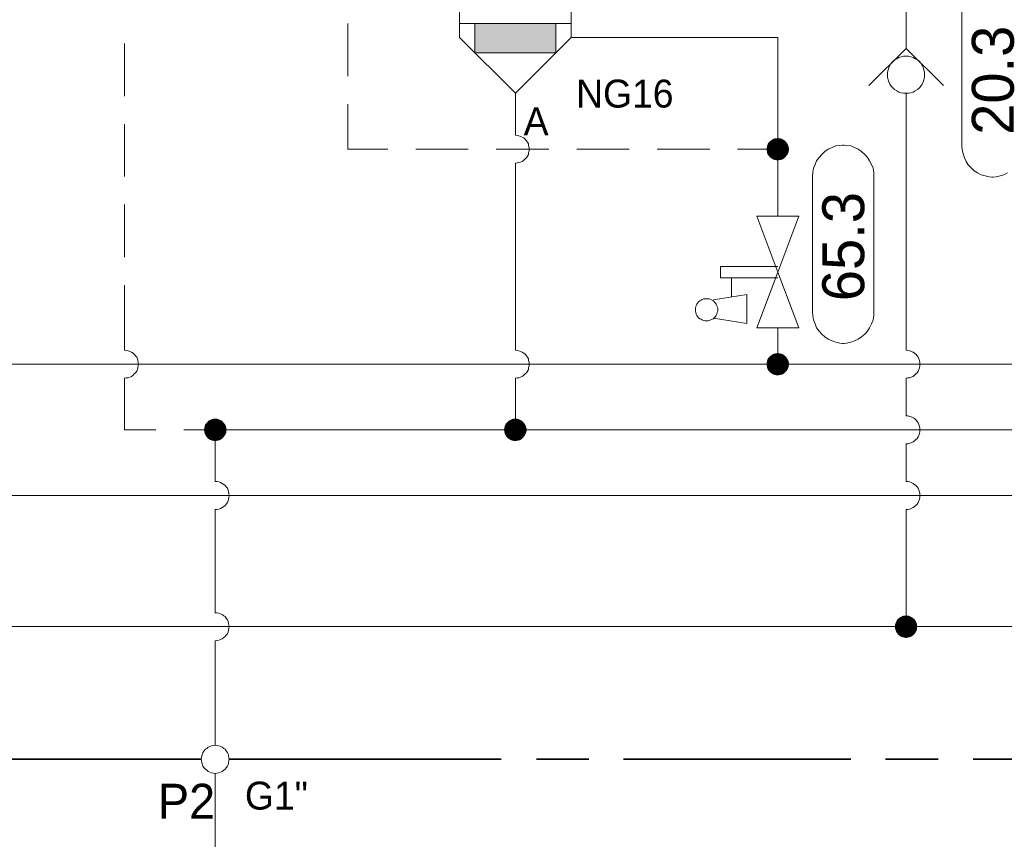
# Model space of a CAD drawing. Header units: millimetres. Extents: x 0 to 138, y 0 to 47.
# Tile 24 of 165: x 14.34 to 16.56, y 15.24 to 17.09. Entities that reach past the tile are written whole.
import ezdxf

# ---------------------------------------------------------------- set-up
doc = ezdxf.new("R2010")
doc.units = ezdxf.units.MM
for name, color, linetype in [('PDF_Geomertry', 7, 'Continuous'), ('PDF_Solid Fills', 7, 'Continuous'), ('PDF_Text', 7, 'Continuous')]:
    doc.layers.add(name, color=color, linetype=linetype)
doc.styles.add('PDF Arial', font='txt')

msp = doc.modelspace()

# ---------------------------------------------------------------- hatches: boundary and pattern name
at = {"layer": 'PDF_Solid Fills', "transparency": 33554559}
for points in [[(16.0521, 16.7938), (16.0299, 16.8063), (16.0321, 16.809)], [(16.0521, 16.7938), (16.0321, 16.809), (16.034, 16.811)], [(16.0521, 16.7938), (16.034, 16.811), (16.0368, 16.8132)], [(16.0521, 16.7938), (16.0368, 16.8132), (16.0396, 16.8151)], [(16.0521, 16.7938), (16.0396, 16.8151), (16.0424, 16.8165)], [(16.0521, 16.7938), (16.0424, 16.8165), (16.0451, 16.8179)], [(16.0521, 16.7938), (16.0451, 16.8179), (16.0488, 16.8179)], [(16.0521, 16.7938), (16.0488, 16.8179), (16.0521, 16.8188)], [(16.0521, 16.7938), (16.0521, 16.8188), (16.0549, 16.8179)], [(16.0521, 16.7938), (16.0585, 16.8179), (16.0618, 16.8165)], [(16.0521, 16.7938), (16.0549, 16.8179), (16.0585, 16.8179)], [(16.0521, 16.7938), (16.0618, 16.8165), (16.0646, 16.8151)], [(16.0521, 16.7938), (16.0646, 16.8151), (16.0674, 16.8132)], [(16.0521, 16.7938), (16.0674, 16.8132), (16.0696, 16.811)], [(16.0521, 16.7938), (16.0696, 16.811), (16.0715, 16.809)], [(16.0521, 16.7938), (16.0715, 16.809), (16.0737, 16.8063)], [(16.0521, 16.7938), (16.0265, 16.7938), (16.0271, 16.7965)], [(16.0521, 16.7938), (16.0271, 16.7901), (16.0265, 16.7938)], [(16.0521, 16.7938), (16.0271, 16.7965), (16.0279, 16.7999)], [(16.0521, 16.7938), (16.0279, 16.7868), (16.0271, 16.7901)], [(16.0521, 16.7938), (16.0279, 16.7999), (16.0285, 16.8026)], [(16.0521, 16.7938), (16.0285, 16.784), (16.0279, 16.7868)], [(16.0521, 16.7938), (16.0285, 16.8026), (16.0299, 16.8063)], [(16.0521, 16.7938), (16.0299, 16.7804), (16.0285, 16.784)], [(16.0521, 16.7938), (16.0321, 16.7785), (16.0299, 16.7804)], [(16.0521, 16.7938), (16.034, 16.7757), (16.0321, 16.7785)], [(16.0521, 16.7938), (16.0368, 16.7735), (16.034, 16.7757)], [(16.0521, 16.7938), (16.0396, 16.7715), (16.0368, 16.7735)], [(16.0521, 16.7938), (16.0424, 16.7701), (16.0396, 16.7715)], [(16.0521, 16.7938), (16.0451, 16.7693), (16.0424, 16.7701)], [(16.0521, 16.7938), (16.0488, 16.7687), (16.0451, 16.7693)], [(16.0521, 16.7938), (16.0521, 16.7679), (16.0488, 16.7687)], [(16.0521, 16.7938), (16.0737, 16.8063), (16.0751, 16.8026)], [(16.0521, 16.7938), (16.0751, 16.8026), (16.0765, 16.7999)], [(16.0521, 16.7938), (16.0765, 16.7999), (16.0771, 16.7965)], [(16.0521, 16.7938), (16.0771, 16.7965), (16.0771, 16.7938)], [(16.0521, 16.7938), (16.0549, 16.7687), (16.0521, 16.7679)], [(16.0521, 16.7938), (16.0585, 16.7693), (16.0549, 16.7687)], [(16.0521, 16.7938), (16.0618, 16.7701), (16.0585, 16.7693)], [(16.0521, 16.7938), (16.0646, 16.7715), (16.0618, 16.7701)], [(16.0521, 16.7938), (16.0674, 16.7735), (16.0646, 16.7715)], [(16.0521, 16.7938), (16.0696, 16.7757), (16.0674, 16.7735)], [(16.0521, 16.7938), (16.0715, 16.7785), (16.0696, 16.7757)], [(16.0521, 16.7938), (16.0737, 16.7804), (16.0715, 16.7785)], [(16.0521, 16.7938), (16.0751, 16.784), (16.0737, 16.7804)], [(16.0521, 16.7938), (16.0765, 16.7868), (16.0751, 16.784)], [(16.0521, 16.7938), (16.0771, 16.7901), (16.0765, 16.7868)], [(16.0521, 16.7938), (16.0771, 16.7938), (16.0771, 16.7901)], [(16.0521, 16.3096), (16.0285, 16.3188), (16.0299, 16.3221)], [(16.0521, 16.3096), (16.0299, 16.3221), (16.0321, 16.3249)], [(16.0521, 16.3096), (16.0321, 16.3249), (16.034, 16.3271)], [(16.0521, 16.3096), (16.034, 16.3271), (16.0368, 16.329)], [(16.0521, 16.3096), (16.0368, 16.329), (16.0396, 16.3312)], [(16.0521, 16.3096), (16.0396, 16.3312), (16.0424, 16.3326)], [(16.0521, 16.3096), (16.0424, 16.3326), (16.0451, 16.3332)], [(16.0521, 16.3096), (16.0451, 16.3332), (16.0488, 16.334)], [(16.0521, 16.3096), (16.0488, 16.334), (16.0521, 16.3346)], [(16.0521, 16.3096), (16.0521, 16.3346), (16.0549, 16.334)], [(16.0521, 16.3096), (16.0549, 16.334), (16.0585, 16.3332)], [(16.0521, 16.3096), (16.0585, 16.3332), (16.0618, 16.3326)], [(16.0521, 16.3096), (16.0618, 16.3326), (16.0646, 16.3312)], [(16.0521, 16.3096), (16.0646, 16.3312), (16.0674, 16.329)], [(16.0521, 16.3096), (16.0674, 16.329), (16.0696, 16.3271)], [(16.0521, 16.3096), (16.0696, 16.3271), (16.0715, 16.3249)], [(16.0521, 16.3096), (16.0715, 16.3249), (16.0737, 16.3221)], [(16.0521, 16.3096), (16.0737, 16.3221), (16.0751, 16.3188)], [(16.0521, 16.3096), (16.0265, 16.3096), (16.0271, 16.3124)], [(16.0521, 16.3096), (16.0271, 16.3063), (16.0265, 16.3096)], [(16.0521, 16.3096), (16.0271, 16.3124), (16.0279, 16.316)], [(16.0521, 16.3096), (16.0279, 16.3026), (16.0271, 16.3063)], [(16.0521, 16.3096), (16.0279, 16.316), (16.0285, 16.3188)], [(16.0521, 16.3096), (16.0285, 16.2999), (16.0279, 16.3026)], [(16.0521, 16.3096), (16.0299, 16.2965), (16.0285, 16.2999)], [(16.0521, 16.3096), (16.0321, 16.2938), (16.0299, 16.2965)], [(16.0521, 16.3096), (16.034, 16.2915), (16.0321, 16.2938)], [(16.0521, 16.3096), (16.0368, 16.2896), (16.034, 16.2915)], [(16.0521, 16.3096), (16.0396, 16.2874), (16.0368, 16.2896)], [(16.0521, 16.3096), (16.0424, 16.286), (16.0396, 16.2874)], [(16.0521, 16.3096), (16.0451, 16.2854), (16.0424, 16.286)], [(16.0521, 16.3096), (16.0488, 16.2846), (16.0451, 16.2854)], [(16.0521, 16.3096), (16.0521, 16.284), (16.0488, 16.2846)], [(16.0521, 16.3096), (16.0751, 16.3188), (16.0765, 16.316)], [(16.0521, 16.3096), (16.0765, 16.316), (16.0771, 16.3124)], [(16.0521, 16.3096), (16.0771, 16.3124), (16.0771, 16.3096)], [(16.0521, 16.3096), (16.0549, 16.2846), (16.0521, 16.284)], [(16.0521, 16.3096), (16.0585, 16.2854), (16.0549, 16.2846)], [(16.0521, 16.3096), (16.0618, 16.286), (16.0585, 16.2854)], [(16.0521, 16.3096), (16.0646, 16.2874), (16.0618, 16.286)], [(16.0521, 16.3096), (16.0674, 16.2896), (16.0646, 16.2874)], [(16.0521, 16.3096), (16.0696, 16.2915), (16.0674, 16.2896)], [(16.0521, 16.3096), (16.0715, 16.2938), (16.0696, 16.2915)], [(16.0521, 16.3096), (16.0737, 16.2965), (16.0715, 16.2938)], [(16.0521, 16.3096), (16.0751, 16.2999), (16.0737, 16.2965)], [(16.0521, 16.3096), (16.0765, 16.3026), (16.0751, 16.2999)], [(16.0521, 16.3096), (16.0771, 16.3063), (16.0765, 16.3026)], [(16.0521, 16.3096), (16.0771, 16.3096), (16.0771, 16.3063)], [(14.7854, 16.1618), (14.7604, 16.1651), (14.7613, 16.1679)], [(14.7854, 16.1618), (14.7613, 16.1679), (14.7618, 16.1715)], [(14.7854, 16.1618), (14.7618, 16.1715), (14.7632, 16.1743)], [(14.7854, 16.1618), (14.7632, 16.1743), (14.7654, 16.1771)], [(14.7854, 16.1618), (14.7654, 16.1771), (14.7674, 16.179)], [(14.7854, 16.1618), (14.7674, 16.179), (14.7696, 16.1818)], [(14.7854, 16.1618), (14.7696, 16.1818), (14.7724, 16.1832)], [(14.7854, 16.1618), (14.7724, 16.1832), (14.7757, 16.1846)], [(14.7854, 16.1618), (14.7757, 16.1846), (14.7785, 16.186)], [(14.7854, 16.1618), (14.7785, 16.186), (14.7821, 16.1868)], [(14.7854, 16.1618), (14.7821, 16.1868), (14.7854, 16.1868)], [(14.7854, 16.1618), (14.7882, 16.1868), (14.7918, 16.186)], [(14.7854, 16.1618), (14.7854, 16.1868), (14.7882, 16.1868)], [(14.7854, 16.1618), (14.7918, 16.186), (14.7946, 16.1846)], [(14.7854, 16.1618), (14.7946, 16.1846), (14.7979, 16.1832)], [(14.7854, 16.1618), (14.7979, 16.1832), (14.8007, 16.1818)], [(14.7854, 16.1618), (14.8007, 16.1818), (14.8029, 16.179)], [(14.7854, 16.1618), (14.8029, 16.179), (14.8049, 16.1771)], [(14.7854, 16.1618), (14.8049, 16.1771), (14.8071, 16.1743)], [(14.7854, 16.1618), (14.8071, 16.1743), (14.8085, 16.1715)], [(14.7854, 16.1618), (14.8085, 16.1715), (14.8099, 16.1679)], [(14.7854, 16.1618), (14.8099, 16.1679), (14.8099, 16.1651)], [(15.4613, 16.1618), (15.4363, 16.1651), (15.4368, 16.1679)], [(15.4613, 16.1618), (15.4368, 16.1679), (15.4376, 16.1715)], [(15.4613, 16.1618), (15.4376, 16.1715), (15.439, 16.1743)], [(15.4613, 16.1618), (15.439, 16.1743), (15.441, 16.1771)], [(15.4613, 16.1618), (15.441, 16.1771), (15.4432, 16.179)], [(15.4613, 16.1618), (15.4432, 16.179), (15.446, 16.1818)], [(15.4613, 16.1618), (15.446, 16.1818), (15.4487, 16.1832)], [(15.4613, 16.1618), (15.4487, 16.1832), (15.4515, 16.1846)], [(15.4613, 16.1618), (15.4515, 16.1846), (15.4543, 16.186)], [(15.4613, 16.1618), (15.4543, 16.186), (15.4576, 16.1868)], [(15.4613, 16.1618), (15.4576, 16.1868), (15.4613, 16.1868)], [(15.4613, 16.1618), (15.464, 16.1868), (15.4674, 16.186)], [(15.4613, 16.1618), (15.4613, 16.1868), (15.464, 16.1868)], [(15.4613, 16.1618), (15.4674, 16.186), (15.471, 16.1846)], [(15.4613, 16.1618), (15.471, 16.1846), (15.4738, 16.1832)], [(15.4613, 16.1618), (15.4738, 16.1832), (15.4765, 16.1818)], [(15.4613, 16.1618), (15.4765, 16.1818), (15.4785, 16.179)], [(15.4613, 16.1618), (15.4785, 16.179), (15.4807, 16.1771)], [(15.4613, 16.1618), (15.4807, 16.1771), (15.4826, 16.1743)], [(15.4613, 16.1618), (15.4826, 16.1743), (15.484, 16.1715)], [(15.4613, 16.1618), (15.484, 16.1715), (15.4854, 16.1679)], [(15.4613, 16.1618), (15.4854, 16.1679), (15.4863, 16.1651)], [(14.7854, 16.1618), (14.7599, 16.1618), (14.7604, 16.1651)], [(14.7854, 16.1618), (14.7604, 16.1582), (14.7599, 16.1618)], [(14.7854, 16.1618), (14.7613, 16.1549), (14.7604, 16.1582)], [(14.7854, 16.1618), (14.7618, 16.1521), (14.7613, 16.1549)], [(14.7854, 16.1618), (14.7632, 16.1493), (14.7618, 16.1521)], [(14.7854, 16.1618), (14.7654, 16.1465), (14.7632, 16.1493)], [(14.7854, 16.1618), (14.7674, 16.1437), (14.7654, 16.1465)], [(14.7854, 16.1618), (14.7696, 16.1415), (14.7674, 16.1437)], [(14.7854, 16.1618), (14.7724, 16.1396), (14.7696, 16.1415)], [(14.7854, 16.1618), (14.7757, 16.1382), (14.7724, 16.1396)], [(14.7854, 16.1618), (14.7785, 16.1374), (14.7757, 16.1382)], [(14.7854, 16.1618), (14.7821, 16.1368), (14.7785, 16.1374)], [(14.7854, 16.1618), (14.7854, 16.1368), (14.7821, 16.1368)], [(14.7854, 16.1618), (14.8099, 16.1651), (14.8104, 16.1618)], [(14.7854, 16.1618), (14.7882, 16.1368), (14.7854, 16.1368)], [(14.7854, 16.1618), (14.7918, 16.1374), (14.7882, 16.1368)], [(14.7854, 16.1618), (14.7946, 16.1382), (14.7918, 16.1374)], [(14.7854, 16.1618), (14.7979, 16.1396), (14.7946, 16.1382)], [(14.7854, 16.1618), (14.8007, 16.1415), (14.7979, 16.1396)], [(14.7854, 16.1618), (14.8029, 16.1437), (14.8007, 16.1415)], [(14.7854, 16.1618), (14.8049, 16.1465), (14.8029, 16.1437)], [(14.7854, 16.1618), (14.8071, 16.1493), (14.8049, 16.1465)], [(14.7854, 16.1618), (14.8085, 16.1521), (14.8071, 16.1493)], [(14.7854, 16.1618), (14.8099, 16.1549), (14.8085, 16.1521)], [(14.7854, 16.1618), (14.8099, 16.1582), (14.8099, 16.1549)], [(14.7854, 16.1618), (14.8104, 16.1618), (14.8099, 16.1582)], [(15.4613, 16.1618), (15.4354, 16.1618), (15.4363, 16.1651)], [(15.4613, 16.1618), (15.4363, 16.1582), (15.4354, 16.1618)], [(15.4613, 16.1618), (15.4368, 16.1549), (15.4363, 16.1582)], [(15.4613, 16.1618), (15.4376, 16.1521), (15.4368, 16.1549)], [(15.4613, 16.1618), (15.439, 16.1493), (15.4376, 16.1521)], [(15.4613, 16.1618), (15.441, 16.1465), (15.439, 16.1493)], [(15.4613, 16.1618), (15.4432, 16.1437), (15.441, 16.1465)], [(15.4613, 16.1618), (15.446, 16.1415), (15.4432, 16.1437)], [(15.4613, 16.1618), (15.4487, 16.1396), (15.446, 16.1415)], [(15.4613, 16.1618), (15.4515, 16.1382), (15.4487, 16.1396)], [(15.4613, 16.1618), (15.4543, 16.1374), (15.4515, 16.1382)], [(15.4613, 16.1618), (15.4576, 16.1368), (15.4543, 16.1374)], [(15.4613, 16.1618), (15.4613, 16.1368), (15.4576, 16.1368)], [(15.4613, 16.1618), (15.4863, 16.1651), (15.4863, 16.1618)], [(15.4613, 16.1618), (15.464, 16.1368), (15.4613, 16.1368)], [(15.4613, 16.1618), (15.4674, 16.1374), (15.464, 16.1368)], [(15.4613, 16.1618), (15.471, 16.1382), (15.4674, 16.1374)], [(15.4613, 16.1618), (15.4738, 16.1396), (15.471, 16.1382)], [(15.4613, 16.1618), (15.4765, 16.1415), (15.4738, 16.1396)], [(15.4613, 16.1618), (15.4785, 16.1437), (15.4765, 16.1415)], [(15.4613, 16.1618), (15.4807, 16.1465), (15.4785, 16.1437)], [(15.4613, 16.1618), (15.4826, 16.1493), (15.4807, 16.1465)], [(15.4613, 16.1618), (15.484, 16.1521), (15.4826, 16.1493)], [(15.4613, 16.1618), (15.4854, 16.1549), (15.484, 16.1521)], [(15.4613, 16.1618), (15.4863, 16.1582), (15.4854, 16.1549)], [(15.4613, 16.1618), (15.4863, 16.1618), (15.4863, 16.1582)], [(16.341, 15.7188), (16.316, 15.7215), (16.3168, 15.7249)], [(16.341, 15.7188), (16.3168, 15.7249), (16.3182, 15.7276)], [(16.341, 15.7188), (16.3182, 15.7276), (16.3196, 15.7313)], [(16.341, 15.7188), (16.3196, 15.7313), (16.321, 15.734)], [(16.341, 15.7188), (16.321, 15.734), (16.3229, 15.736)], [(16.341, 15.7188), (16.3229, 15.736), (16.3257, 15.7382)], [(16.341, 15.7188), (16.3257, 15.7382), (16.3285, 15.7401)], [(16.341, 15.7188), (16.3285, 15.7401), (16.3312, 15.7415)], [(16.341, 15.7188), (16.3312, 15.7415), (16.3349, 15.7429)], [(16.341, 15.7188), (16.3349, 15.7429), (16.3376, 15.7429)], [(16.341, 15.7188), (16.3376, 15.7429), (16.341, 15.7438)], [(16.341, 15.7188), (16.341, 15.7438), (16.3446, 15.7429)], [(16.341, 15.7188), (16.3474, 15.7429), (16.3507, 15.7415)], [(16.341, 15.7188), (16.3446, 15.7429), (16.3474, 15.7429)], [(16.341, 15.7188), (16.3507, 15.7415), (16.3535, 15.7401)], [(16.341, 15.7188), (16.3535, 15.7401), (16.3562, 15.7382)], [(16.341, 15.7188), (16.3562, 15.7382), (16.359, 15.736)], [(16.341, 15.7188), (16.359, 15.736), (16.3613, 15.734)], [(16.341, 15.7188), (16.3613, 15.734), (16.3626, 15.7313)], [(16.341, 15.7188), (16.3626, 15.7313), (16.3646, 15.7276)], [(16.341, 15.7188), (16.3646, 15.7276), (16.3654, 15.7249)], [(16.341, 15.7188), (16.3654, 15.7249), (16.366, 15.7215)], [(16.341, 15.7188), (16.316, 15.7188), (16.316, 15.7215)], [(16.341, 15.7188), (16.316, 15.7151), (16.316, 15.7188)], [(16.341, 15.7188), (16.3168, 15.7118), (16.316, 15.7151)], [(16.341, 15.7188), (16.3182, 15.709), (16.3168, 15.7118)], [(16.341, 15.7188), (16.3196, 15.7054), (16.3182, 15.709)], [(16.341, 15.7188), (16.321, 15.7035), (16.3196, 15.7054)], [(16.341, 15.7188), (16.3229, 15.7007), (16.321, 15.7035)], [(16.341, 15.7188), (16.3257, 15.6985), (16.3229, 15.7007)], [(16.341, 15.7188), (16.3285, 15.6965), (16.3257, 15.6985)], [(16.341, 15.7188), (16.3312, 15.6951), (16.3285, 15.6965)], [(16.341, 15.7188), (16.3349, 15.6943), (16.3312, 15.6951)], [(16.341, 15.7188), (16.3376, 15.6938), (16.3349, 15.6943)], [(16.341, 15.7188), (16.341, 15.6929), (16.3376, 15.6938)], [(16.341, 15.7188), (16.366, 15.7215), (16.366, 15.7188)], [(16.341, 15.7188), (16.3446, 15.6938), (16.341, 15.6929)], [(16.341, 15.7188), (16.3474, 15.6943), (16.3446, 15.6938)], [(16.341, 15.7188), (16.3507, 15.6951), (16.3474, 15.6943)], [(16.341, 15.7188), (16.3535, 15.6965), (16.3507, 15.6951)], [(16.341, 15.7188), (16.3562, 15.6985), (16.3535, 15.6965)], [(16.341, 15.7188), (16.359, 15.7007), (16.3562, 15.6985)], [(16.341, 15.7188), (16.3613, 15.7035), (16.359, 15.7007)], [(16.341, 15.7188), (16.3626, 15.7054), (16.3613, 15.7035)], [(16.341, 15.7188), (16.3646, 15.709), (16.3626, 15.7054)], [(16.341, 15.7188), (16.3654, 15.7118), (16.3646, 15.709)], [(16.341, 15.7188), (16.366, 15.7151), (16.3654, 15.7118)], [(16.341, 15.7188), (16.366, 15.7188), (16.366, 15.7151)]]:
    msp.add_hatch(color=256, dxfattribs=at).paths.add_polyline_path(points)

# ---------------------------------------------------------------- linework, layer by layer
at = {"layer": 'PDF_Geomertry', "lineweight": 15}
for points in [[(16.341, 17.5632), (16.341, 17.4221), (16.341, 17.0451), (16.341, 17.0201)], [(15.4613, 16.9193), (15.3354, 17.0451), (15.3354, 17.4221), (15.5868, 17.4221), (15.5868, 17.0451), (16.0521, 17.0451), (16.0521, 16.7938), (16.0521, 16.6424)], [(16.5696, 16.7401), (16.5613, 16.736), (16.5529, 16.7332), (16.5437, 16.7313), (16.534, 16.7304), (16.5376, 16.7304), (16.5285, 16.7313), (16.5196, 16.7332), (16.5104, 16.736), (16.5021, 16.7401), (16.4946, 16.7451), (16.4876, 16.7513), (16.4812, 16.7582), (16.4765, 16.766), (16.4724, 16.7743), (16.4696, 16.7832), (16.4674, 16.7924), (16.4668, 16.8013), (16.4668, 17.1063)], [(15.084, 17.0763), (15.084, 16.9582)], [(15.3354, 17.0763), (15.5868, 17.0763)], [(15.3696, 17.0763), (15.3696, 17.0104), (15.5521, 17.0104), (15.5521, 17.0763)], [(14.5807, 17.0313), (14.5807, 16.9132)], [(15.4613, 16.8249), (15.4613, 16.9193), (15.5868, 17.0451)], [(16.2571, 16.9368), (16.341, 17.0201), (16.4251, 16.9368)], [(16.341, 16.341), (16.3451, 16.3401), (16.3493, 16.3396), (16.3529, 16.3382), (16.3571, 16.3368), (16.3604, 16.334), (16.3632, 16.3318), (16.366, 16.3285), (16.3682, 16.3249), (16.3701, 16.3215), (16.3715, 16.3174), (16.3724, 16.3132), (16.3724, 16.3096), (16.3724, 16.3054), (16.3715, 16.3013), (16.3701, 16.2971), (16.3682, 16.2938), (16.366, 16.2901), (16.3632, 16.2874), (16.3604, 16.2846), (16.3571, 16.2818), (16.3529, 16.2804), (16.3493, 16.279), (16.3451, 16.2785), (16.341, 16.2776), (16.3451, 16.2785), (16.3493, 16.279), (16.3529, 16.2804), (16.3571, 16.2818), (16.3604, 16.2846), (16.3632, 16.2874), (16.366, 16.2901), (16.3682, 16.2938), (16.3701, 16.2971), (16.3715, 16.3013), (16.3724, 16.3054), (16.3724, 16.3096), (16.3724, 16.3132), (16.3715, 16.3174), (16.3701, 16.3215), (16.3682, 16.3249), (16.366, 16.3285), (16.3632, 16.3318), (16.3604, 16.334), (16.3571, 16.3368), (16.3529, 16.3382), (16.3493, 16.3396), (16.3451, 16.3401), (16.341, 16.341), (16.341, 16.9193)], [(15.084, 16.8951), (15.084, 16.7938), (15.1743, 16.7938)], [(14.5807, 16.8499), (14.5807, 16.7318)], [(15.4613, 16.341), (15.4613, 16.7618), (15.4654, 16.7624), (15.4688, 16.7632), (15.4729, 16.7646), (15.4765, 16.766), (15.4799, 16.7687), (15.4835, 16.7715), (15.4863, 16.7743), (15.4882, 16.7776), (15.4904, 16.7813), (15.491, 16.7854), (15.4924, 16.7896), (15.4924, 16.7938), (15.4924, 16.7971), (15.491, 16.8013), (15.4904, 16.8054), (15.4882, 16.809), (15.4863, 16.8124), (15.4835, 16.816), (15.4799, 16.8188), (15.4765, 16.8207), (15.4729, 16.8221), (15.4688, 16.8235), (15.4654, 16.8243), (15.4613, 16.8249), (15.4654, 16.8243), (15.4688, 16.8235), (15.4729, 16.8221), (15.4765, 16.8207), (15.4799, 16.8188), (15.4835, 16.816), (15.4863, 16.8124), (15.4882, 16.809), (15.4904, 16.8054), (15.491, 16.8013), (15.4924, 16.7971), (15.4924, 16.7938), (15.4924, 16.7896), (15.491, 16.7854), (15.4904, 16.7813), (15.4882, 16.7776), (15.4863, 16.7743), (15.4835, 16.7715), (15.4799, 16.7687), (15.4765, 16.766), (15.4729, 16.7646), (15.4688, 16.7632), (15.4654, 16.7624), (15.4613, 16.7618)], [(15.2368, 16.7938), (15.3549, 16.7938)], [(15.4182, 16.7938), (15.5363, 16.7938)], [(15.5993, 16.7938), (15.7174, 16.7938)], [(15.7807, 16.7938), (15.8988, 16.7938)], [(15.9618, 16.7938), (16.0521, 16.7938)], [(14.5807, 16.6688), (14.5807, 16.5507)], [(16.0521, 16.504), (15.9229, 16.504), (15.9229, 16.529), (16.0521, 16.529)], [(15.9479, 16.4604), (15.9479, 16.504)], [(14.5807, 16.341), (14.5849, 16.3401), (14.589, 16.3396), (14.5932, 16.3382), (14.5965, 16.3368), (14.6001, 16.334), (14.6029, 16.3318), (14.6057, 16.3285), (14.6085, 16.3249), (14.6099, 16.3215), (14.6113, 16.3174), (14.6118, 16.3132), (14.6126, 16.3096), (14.6118, 16.3054), (14.6113, 16.3013), (14.6099, 16.2971), (14.6085, 16.2938), (14.6057, 16.2901), (14.6029, 16.2874), (14.6001, 16.2846), (14.5965, 16.2818), (14.5932, 16.2804), (14.589, 16.279), (14.5849, 16.2785), (14.5807, 16.2776), (14.5849, 16.2785), (14.589, 16.279), (14.5932, 16.2804), (14.5965, 16.2818), (14.6001, 16.2846), (14.6029, 16.2874), (14.6057, 16.2901), (14.6085, 16.2938), (14.6099, 16.2971), (14.6113, 16.3013), (14.6118, 16.3054), (14.6126, 16.3096), (14.6118, 16.3132), (14.6113, 16.3174), (14.6099, 16.3215), (14.6085, 16.3249), (14.6057, 16.3285), (14.6029, 16.3318), (14.6001, 16.334), (14.5965, 16.3368), (14.5932, 16.3382), (14.589, 16.3396), (14.5849, 16.3401), (14.5807, 16.341), (14.5807, 16.4874)], [(15.9071, 16.4132), (15.9826, 16.4007), (15.9826, 16.4665), (15.9071, 16.454)], [(16.0521, 16.3096), (11.6729, 16.3096), (11.6729, 16.391)], [(20.8771, 16.3096), (18.9215, 16.3096), (16.0521, 16.3096), (16.0521, 16.391)], [(16.6932, 16.1618), (15.4613, 16.1618), (15.4613, 16.2776), (15.4654, 16.2785), (15.4688, 16.279), (15.4729, 16.2804), (15.4765, 16.2818), (15.4799, 16.2846), (15.4835, 16.2874), (15.4863, 16.2901), (15.4882, 16.2938), (15.4904, 16.2971), (15.491, 16.3013), (15.4924, 16.3054), (15.4924, 16.3096), (15.4924, 16.3132), (15.491, 16.3174), (15.4904, 16.3215), (15.4882, 16.3249), (15.4863, 16.3285), (15.4835, 16.3318), (15.4799, 16.334), (15.4765, 16.3368), (15.4729, 16.3382), (15.4688, 16.3396), (15.4654, 16.3401), (15.4613, 16.341), (15.4654, 16.3401), (15.4688, 16.3396), (15.4729, 16.3382), (15.4765, 16.3368), (15.4799, 16.334), (15.4835, 16.3318), (15.4863, 16.3285), (15.4882, 16.3249), (15.4904, 16.3215), (15.491, 16.3174), (15.4924, 16.3132), (15.4924, 16.3096), (15.4924, 16.3054), (15.491, 16.3013), (15.4904, 16.2971), (15.4882, 16.2938), (15.4863, 16.2901), (15.4835, 16.2874), (15.4799, 16.2846), (15.4765, 16.2818), (15.4729, 16.2804), (15.4688, 16.279), (15.4654, 16.2785), (15.4613, 16.2776)], [(14.5807, 16.2776), (14.5807, 16.1618), (14.6515, 16.1618)], [(16.341, 16.1929), (16.3451, 16.1929), (16.3493, 16.1915), (16.3529, 16.191), (16.3571, 16.1888), (16.3604, 16.1868), (16.3632, 16.184), (16.366, 16.1804), (16.3682, 16.1771), (16.3701, 16.1735), (16.3715, 16.1693), (16.3724, 16.166), (16.3724, 16.1618), (16.3724, 16.1576), (16.3715, 16.1535), (16.3701, 16.1493), (16.3682, 16.1457), (16.366, 16.1424), (16.3632, 16.1396), (16.3604, 16.1368), (16.3571, 16.1346), (16.3529, 16.1326), (16.3493, 16.1313), (16.3451, 16.1304), (16.341, 16.1304), (16.3451, 16.1304), (16.3493, 16.1313), (16.3529, 16.1326), (16.3571, 16.1346), (16.3604, 16.1368), (16.3632, 16.1396), (16.366, 16.1424), (16.3682, 16.1457), (16.3701, 16.1493), (16.3715, 16.1535), (16.3724, 16.1576), (16.3724, 16.1618), (16.3724, 16.166), (16.3715, 16.1693), (16.3701, 16.1735), (16.3682, 16.1771), (16.366, 16.1804), (16.3632, 16.184), (16.3604, 16.1868), (16.3571, 16.1888), (16.3529, 16.191), (16.3493, 16.1915), (16.3451, 16.1929), (16.341, 16.1929), (16.341, 16.2776)], [(14.7146, 16.1618), (14.7854, 16.1618)], [(14.7854, 16.0451), (14.7854, 16.1618), (15.4613, 16.1618)], [(16.341, 16.0451), (16.3451, 16.0451), (16.3493, 16.0443), (16.3529, 16.0429), (16.3571, 16.041), (16.3604, 16.0387), (16.3632, 16.036), (16.366, 16.0332), (16.3682, 16.0299), (16.3701, 16.0257), (16.3715, 16.0221), (16.3724, 16.0179), (16.3724, 16.0138), (16.3724, 16.0096), (16.3715, 16.0054), (16.3701, 16.0021), (16.3682, 15.9979), (16.366, 15.9943), (16.3632, 15.9915), (16.3604, 15.9888), (16.3571, 15.9868), (16.3529, 15.9846), (16.3493, 15.9832), (16.3451, 15.9826), (16.341, 15.9826), (16.3451, 15.9826), (16.3493, 15.9832), (16.3529, 15.9846), (16.3571, 15.9868), (16.3604, 15.9888), (16.3632, 15.9915), (16.366, 15.9943), (16.3682, 15.9979), (16.3701, 16.0021), (16.3715, 16.0054), (16.3724, 16.0096), (16.3724, 16.0138), (16.3724, 16.0179), (16.3715, 16.0221), (16.3701, 16.0257), (16.3682, 16.0299), (16.366, 16.0332), (16.3632, 16.036), (16.3604, 16.0387), (16.3571, 16.041), (16.3529, 16.0429), (16.3493, 16.0443), (16.3451, 16.0451), (16.341, 16.0451), (16.341, 16.1304)], [(14.7854, 15.7499), (14.7854, 15.9826), (14.789, 15.9826), (14.7932, 15.9832), (14.7974, 15.9846), (14.8007, 15.9868), (14.8043, 15.9888), (14.8076, 15.9915), (14.8099, 15.9943), (14.8126, 15.9979), (14.814, 16.0021), (14.8154, 16.0054), (14.816, 16.0096), (14.8168, 16.0138), (14.816, 16.0179), (14.8154, 16.0221), (14.814, 16.0257), (14.8126, 16.0299), (14.8099, 16.0332), (14.8076, 16.036), (14.8043, 16.0387), (14.8007, 16.041), (14.7974, 16.0429), (14.7932, 16.0443), (14.789, 16.0451), (14.7854, 16.0451), (14.789, 16.0451), (14.7932, 16.0443), (14.7974, 16.0429), (14.8007, 16.041), (14.8043, 16.0387), (14.8076, 16.036), (14.8099, 16.0332), (14.8126, 16.0299), (14.814, 16.0257), (14.8154, 16.0221), (14.816, 16.0179), (14.8168, 16.0138), (14.816, 16.0096), (14.8154, 16.0054), (14.814, 16.0021), (14.8126, 15.9979), (14.8099, 15.9943), (14.8076, 15.9915), (14.8043, 15.9888), (14.8007, 15.9868), (14.7974, 15.9846), (14.7932, 15.9832), (14.789, 15.9826), (14.7854, 15.9826)], [(18.164, 16.0138), (13.7854, 16.0138)], [(16.341, 15.9826), (16.341, 15.7188)], [(14.7854, 15.4513), (14.7854, 15.6868), (14.789, 15.6874), (14.7932, 15.6882), (14.7974, 15.6896), (14.8007, 15.691), (14.8043, 15.6938), (14.8076, 15.6965), (14.8099, 15.6993), (14.8126, 15.7026), (14.814, 15.7062), (14.8154, 15.7104), (14.816, 15.7146), (14.8168, 15.7188), (14.816, 15.7221), (14.8154, 15.7262), (14.814, 15.7304), (14.8126, 15.734), (14.8099, 15.7374), (14.8076, 15.741), (14.8043, 15.7429), (14.8007, 15.7457), (14.7974, 15.7471), (14.7932, 15.7485), (14.789, 15.7493), (14.7854, 15.7499), (14.789, 15.7493), (14.7932, 15.7485), (14.7974, 15.7471), (14.8007, 15.7457), (14.8043, 15.7429), (14.8076, 15.741), (14.8099, 15.7374), (14.8126, 15.734), (14.814, 15.7304), (14.8154, 15.7262), (14.816, 15.7221), (14.8168, 15.7188), (14.816, 15.7146), (14.8154, 15.7104), (14.814, 15.7062), (14.8126, 15.7026), (14.8099, 15.6993), (14.8076, 15.6965), (14.8043, 15.6938), (14.8007, 15.691), (14.7974, 15.6896), (14.7932, 15.6882), (14.789, 15.6874), (14.7854, 15.6868)], [(14.0751, 15.7188), (16.341, 15.7188), (18.4535, 15.7188), (21.166, 15.7188), (23.2785, 15.7188), (26.2085, 15.7188)], [(14.7854, 15.3882), (14.7854, 13.8007), (14.7535, 13.809), (14.8168, 13.8243), (14.7535, 13.8401), (14.8168, 13.8563), (14.7535, 13.8715), (14.8168, 13.8874), (14.7854, 13.8951)]]:
    msp.add_lwpolyline(points, dxfattribs=at)
for points in [[(16.3826, 16.961), (16.3826, 16.9665), (16.3813, 16.9721), (16.3799, 16.9771), (16.3771, 16.9818), (16.3743, 16.9868), (16.371, 16.991), (16.3668, 16.9943), (16.3618, 16.9971), (16.3571, 16.9999), (16.3521, 17.0013), (16.3465, 17.0026), (16.341, 17.0026), (16.3354, 17.0026), (16.3299, 17.0013), (16.3251, 16.9999), (16.3201, 16.9971), (16.3154, 16.9943), (16.3113, 16.991), (16.3076, 16.9868), (16.3049, 16.9818), (16.3021, 16.9771), (16.3007, 16.9721), (16.2993, 16.9665), (16.2993, 16.961), (16.2993, 16.9554), (16.3007, 16.9499), (16.3021, 16.9451), (16.3049, 16.9401), (16.3076, 16.9354), (16.3113, 16.9313), (16.3154, 16.9276), (16.3201, 16.9249), (16.3251, 16.9221), (16.3299, 16.9207), (16.3354, 16.9193), (16.341, 16.9193), (16.3465, 16.9193), (16.3521, 16.9207), (16.3571, 16.9221), (16.3618, 16.9249), (16.3668, 16.9276), (16.371, 16.9313), (16.3743, 16.9354), (16.3771, 16.9401), (16.3799, 16.9451), (16.3813, 16.9499), (16.3826, 16.9554), (16.3826, 16.961)], [(16.1979, 16.8026), (16.2071, 16.8021), (16.2168, 16.8007), (16.2251, 16.7971), (16.2335, 16.7938), (16.241, 16.7882), (16.2479, 16.7818), (16.2543, 16.7749), (16.259, 16.7674), (16.2632, 16.759), (16.2668, 16.7507), (16.2682, 16.7415), (16.2688, 16.7318), (16.2688, 16.4271), (16.2682, 16.4179), (16.2668, 16.409), (16.2632, 16.3999), (16.259, 16.3915), (16.2543, 16.384), (16.2479, 16.3771), (16.241, 16.3707), (16.2335, 16.366), (16.2251, 16.3618), (16.2168, 16.359), (16.2071, 16.3568), (16.1979, 16.3563), (16.2015, 16.3563), (16.1918, 16.3568), (16.1826, 16.359), (16.1743, 16.3618), (16.166, 16.366), (16.1585, 16.3707), (16.1515, 16.3771), (16.1451, 16.384), (16.1396, 16.3915), (16.1363, 16.3999), (16.1326, 16.409), (16.1313, 16.4179), (16.1307, 16.4271), (16.1307, 16.7318), (16.1313, 16.7415), (16.1326, 16.7507), (16.1363, 16.759), (16.1396, 16.7674), (16.1451, 16.7749), (16.1515, 16.7818), (16.1585, 16.7882), (16.166, 16.7938), (16.1743, 16.7971), (16.1826, 16.8007), (16.1918, 16.8021), (16.2015, 16.8026), (16.1979, 16.8026)], [(16.0521, 16.5165), (16.0993, 16.6424), (16.0049, 16.6424), (16.0521, 16.5165)], [(16.0049, 16.391), (16.0993, 16.391), (16.0521, 16.5165), (16.0049, 16.391)], [(15.9168, 16.4318), (15.9168, 16.4354), (15.916, 16.4382), (15.9146, 16.4415), (15.9132, 16.4443), (15.9118, 16.4471), (15.909, 16.4499), (15.9071, 16.4521), (15.9043, 16.4535), (15.9015, 16.4554), (15.8979, 16.4562), (15.8951, 16.4568), (15.8918, 16.4568), (15.8882, 16.4568), (15.8849, 16.4562), (15.8821, 16.4554), (15.8793, 16.4535), (15.8765, 16.4521), (15.8738, 16.4499), (15.8715, 16.4471), (15.8696, 16.4443), (15.8682, 16.4415), (15.8674, 16.4382), (15.8668, 16.4354), (15.8668, 16.4318), (15.8668, 16.4285), (15.8674, 16.4257), (15.8682, 16.4221), (15.8696, 16.4193), (15.8715, 16.4165), (15.8738, 16.4137), (15.8765, 16.4118), (15.8793, 16.4104), (15.8821, 16.409), (15.8849, 16.4076), (15.8882, 16.4068), (15.8918, 16.4068), (15.8951, 16.4068), (15.8979, 16.4076), (15.9015, 16.409), (15.9043, 16.4104), (15.9071, 16.4118), (15.909, 16.4137), (15.9118, 16.4165), (15.9132, 16.4193), (15.9146, 16.4221), (15.916, 16.4257), (15.9168, 16.4285), (15.9168, 16.4318)], [(14.8168, 15.4201), (14.816, 15.4235), (14.8154, 15.4276), (14.814, 15.4318), (14.8126, 15.4354), (14.8099, 15.4388), (14.8076, 15.4424), (14.8043, 15.4443), (14.8007, 15.4471), (14.7974, 15.4485), (14.7932, 15.4499), (14.789, 15.4507), (14.7854, 15.4513), (14.7812, 15.4507), (14.7771, 15.4499), (14.7729, 15.4485), (14.7696, 15.4471), (14.766, 15.4443), (14.7632, 15.4424), (14.7604, 15.4388), (14.7576, 15.4354), (14.7563, 15.4318), (14.7549, 15.4276), (14.7543, 15.4235), (14.7535, 15.4201), (14.7543, 15.416), (14.7549, 15.4118), (14.7563, 15.4076), (14.7576, 15.404), (14.7604, 15.4007), (14.7632, 15.3979), (14.766, 15.3951), (14.7696, 15.3924), (14.7729, 15.391), (14.7771, 15.3896), (14.7812, 15.3888), (14.7854, 15.3882), (14.789, 15.3888), (14.7932, 15.3896), (14.7974, 15.391), (14.8007, 15.3924), (14.8043, 15.3951), (14.8076, 15.3979), (14.8099, 15.4007), (14.8126, 15.404), (14.814, 15.4076), (14.8154, 15.4118), (14.816, 15.416), (14.8168, 15.4201)]]:
    msp.add_lwpolyline(points, close=True, dxfattribs=at)
at = {"layer": 'PDF_Geomertry', "lineweight": 0}
for points in [[(16.0396, 16.7938), (16.0396, 16.7915), (16.0396, 16.7901), (16.0404, 16.7887), (16.041, 16.7874), (16.0418, 16.786), (16.0432, 16.7846), (16.0446, 16.7832), (16.046, 16.7826), (16.0474, 16.7818), (16.0488, 16.7813), (16.0501, 16.7813), (16.0521, 16.7804), (16.0535, 16.7813), (16.0549, 16.7813), (16.0571, 16.7818), (16.0585, 16.7826), (16.0599, 16.7832), (16.0604, 16.7846), (16.0618, 16.786), (16.0626, 16.7874), (16.0632, 16.7887), (16.064, 16.7901), (16.0646, 16.7915), (16.0646, 16.7938), (16.0646, 16.7951), (16.064, 16.7965), (16.0632, 16.7985), (16.0626, 16.7999), (16.0618, 16.8013), (16.0604, 16.8021), (16.0599, 16.8035), (16.0585, 16.804), (16.0571, 16.8049), (16.0549, 16.8054), (16.0535, 16.8063), (16.0521, 16.8063), (16.0501, 16.8063), (16.0488, 16.8054), (16.0474, 16.8049), (16.046, 16.804), (16.0446, 16.8035), (16.0432, 16.8021), (16.0418, 16.8013), (16.041, 16.7999), (16.0404, 16.7985), (16.0396, 16.7965), (16.0396, 16.7951), (16.0396, 16.7938)], [(16.0396, 16.3096), (16.0396, 16.3076), (16.0396, 16.3063), (16.0404, 16.3049), (16.041, 16.3026), (16.0418, 16.3013), (16.0432, 16.3007), (16.0446, 16.2993), (16.046, 16.2985), (16.0474, 16.2979), (16.0488, 16.2971), (16.0501, 16.2971), (16.0521, 16.2965), (16.0535, 16.2971), (16.0549, 16.2971), (16.0571, 16.2979), (16.0585, 16.2985), (16.0599, 16.2993), (16.0604, 16.3007), (16.0618, 16.3013), (16.0626, 16.3026), (16.0632, 16.3049), (16.064, 16.3063), (16.0646, 16.3076), (16.0646, 16.3096), (16.0646, 16.311), (16.064, 16.3124), (16.0632, 16.3138), (16.0626, 16.316), (16.0618, 16.3174), (16.0604, 16.3179), (16.0599, 16.3193), (16.0585, 16.3201), (16.0571, 16.3207), (16.0549, 16.3215), (16.0535, 16.3215), (16.0521, 16.3221), (16.0501, 16.3215), (16.0488, 16.3215), (16.0474, 16.3207), (16.046, 16.3201), (16.0446, 16.3193), (16.0432, 16.3179), (16.0418, 16.3174), (16.041, 16.316), (16.0404, 16.3138), (16.0396, 16.3124), (16.0396, 16.311), (16.0396, 16.3096)], [(14.7724, 16.1618), (14.7729, 16.1596), (14.7729, 16.1582), (14.7738, 16.1568), (14.7743, 16.1554), (14.7751, 16.154), (14.7765, 16.1526), (14.7779, 16.1513), (14.7785, 16.1507), (14.7807, 16.1499), (14.7821, 16.1493), (14.7835, 16.1493), (14.7854, 16.1493), (14.7868, 16.1493), (14.7882, 16.1493), (14.7896, 16.1499), (14.7918, 16.1507), (14.7932, 16.1513), (14.7937, 16.1526), (14.7951, 16.154), (14.796, 16.1554), (14.7965, 16.1568), (14.7974, 16.1582), (14.7974, 16.1596), (14.7979, 16.1618), (14.7974, 16.1632), (14.7974, 16.1646), (14.7965, 16.1665), (14.796, 16.1679), (14.7951, 16.1693), (14.7937, 16.1707), (14.7932, 16.1715), (14.7918, 16.1721), (14.7896, 16.1735), (14.7882, 16.1735), (14.7868, 16.1743), (14.7854, 16.1743), (14.7835, 16.1743), (14.7821, 16.1735), (14.7807, 16.1735), (14.7785, 16.1721), (14.7779, 16.1715), (14.7765, 16.1707), (14.7751, 16.1693), (14.7743, 16.1679), (14.7738, 16.1665), (14.7729, 16.1646), (14.7729, 16.1632), (14.7724, 16.1618)], [(15.4487, 16.1618), (15.4487, 16.1596), (15.4487, 16.1582), (15.4493, 16.1568), (15.4501, 16.1554), (15.4507, 16.154), (15.4521, 16.1526), (15.4535, 16.1513), (15.4549, 16.1507), (15.4563, 16.1499), (15.4576, 16.1493), (15.459, 16.1493), (15.4613, 16.1493), (15.4626, 16.1493), (15.464, 16.1493), (15.466, 16.1499), (15.4674, 16.1507), (15.4688, 16.1513), (15.4701, 16.1526), (15.471, 16.154), (15.4715, 16.1554), (15.4724, 16.1568), (15.4729, 16.1582), (15.4738, 16.1596), (15.4738, 16.1618), (15.4738, 16.1632), (15.4729, 16.1646), (15.4724, 16.1665), (15.4715, 16.1679), (15.471, 16.1693), (15.4701, 16.1707), (15.4688, 16.1715), (15.4674, 16.1721), (15.466, 16.1735), (15.464, 16.1735), (15.4626, 16.1743), (15.4613, 16.1743), (15.459, 16.1743), (15.4576, 16.1735), (15.4563, 16.1735), (15.4549, 16.1721), (15.4535, 16.1715), (15.4521, 16.1707), (15.4507, 16.1693), (15.4501, 16.1679), (15.4493, 16.1665), (15.4487, 16.1646), (15.4487, 16.1632), (15.4487, 16.1618)], [(16.3285, 15.7188), (16.3285, 15.7165), (16.3293, 15.7151), (16.3293, 15.7138), (16.3299, 15.7118), (16.3312, 15.711), (16.3321, 15.7096), (16.3335, 15.7082), (16.3349, 15.7076), (16.3363, 15.7068), (16.3376, 15.7062), (16.3396, 15.7062), (16.341, 15.7054), (16.3424, 15.7062), (16.3446, 15.7062), (16.346, 15.7068), (16.3474, 15.7076), (16.3488, 15.7082), (16.3501, 15.7096), (16.3507, 15.711), (16.3521, 15.7118), (16.3529, 15.7138), (16.3535, 15.7151), (16.3535, 15.7165), (16.3535, 15.7188), (16.3535, 15.7201), (16.3535, 15.7215), (16.3529, 15.7229), (16.3521, 15.7249), (16.3507, 15.7262), (16.3501, 15.7271), (16.3488, 15.7285), (16.3474, 15.729), (16.346, 15.7299), (16.3446, 15.7304), (16.3424, 15.7313), (16.341, 15.7313), (16.3396, 15.7313), (16.3376, 15.7304), (16.3363, 15.7299), (16.3349, 15.729), (16.3335, 15.7285), (16.3321, 15.7271), (16.3312, 15.7262), (16.3299, 15.7249), (16.3293, 15.7229), (16.3293, 15.7215), (16.3285, 15.7201), (16.3285, 15.7188)]]:
    msp.add_lwpolyline(points, close=True, dxfattribs=at)
at = {"layer": 'PDF_Geomertry', "lineweight": 35}
for points in [[(14.2974, 15.4201), (14.7535, 15.4201)], [(14.8168, 15.4201), (15.4293, 15.4201)], [(15.5085, 15.4201), (15.6265, 15.4201)], [(15.7049, 15.4201), (16.2168, 15.4201)], [(16.2951, 15.4201), (16.4132, 15.4201)], [(16.4924, 15.4201), (17.0043, 15.4201)]]:
    msp.add_lwpolyline(points, dxfattribs=at)
at = {"layer": 'PDF_Solid Fills', "transparency": 33554559}
msp.add_solid([(15.3696, 17.0763), (15.5521, 17.0763), (15.3696, 17.0104), (15.5521, 17.0104)], dxfattribs=at)

# ---------------------------------------------------------------- texts
at = {"layer": 'PDF_Text', "char_height": 0.09445, "attachment_point": 7, "rotation": 90, "style": 'PDF Arial'}
for s, insert in [('20.3', (16.5851, 16.8257)), ('65.3', (16.2482, 16.4513))]:
    msp.add_mtext(s, dxfattribs=dict(at, insert=insert))
at = {"layer": 'PDF_Text', "attachment_point": 7, "style": 'PDF Arial'}
for s, insert, char_height in [('NG16', (15.5979, 16.8863), 0.06283), ('A', (15.4799, 16.8249), 0.0628), ('P2', (14.6562, 15.286), 0.07874), ('G1"', (14.8521, 15.3057), 0.06283)]:
    msp.add_mtext(s, dxfattribs=dict(at, insert=insert, char_height=char_height))

doc.saveas('drawing.dxf')
